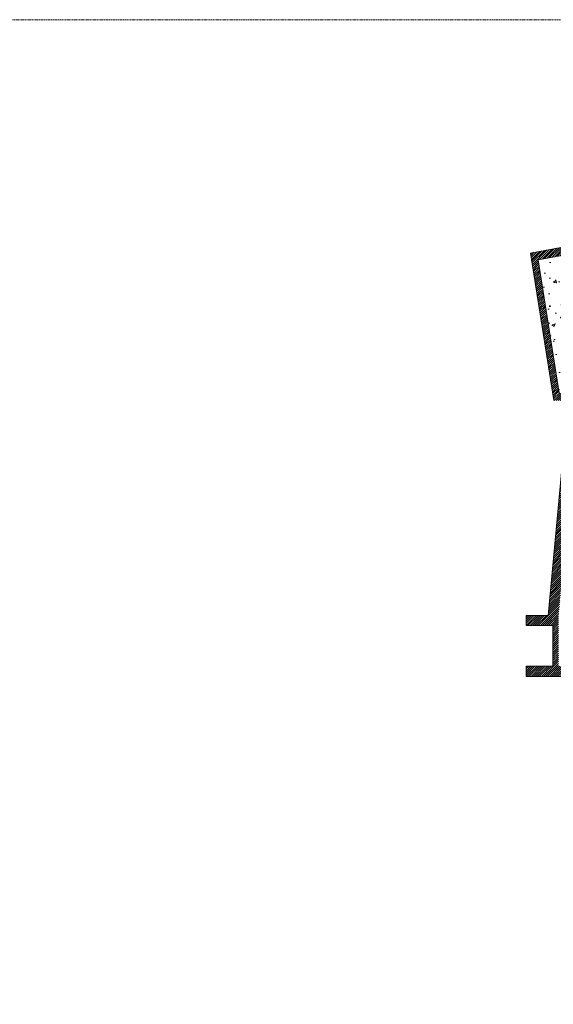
# Model space of a CAD drawing. Header units: millimetres. Extents: x 167773 to 185035, y -114105 to -66770.
# Tile 107 of 114: x 174118 to 177012, y -84437 to -79105. Entities that reach past the tile are written whole.
import ezdxf

# ---------------------------------------------------------------- set-up
doc = ezdxf.new("R2010")
doc.units = ezdxf.units.MM
doc.linetypes.add('HIDDEN', pattern=[9.525, 6.35, -3.175])
doc.layers.add('b-ściany', color=2, linetype='Continuous', lineweight=9)
doc.layers.add('h-hatch', color=8, linetype='Continuous', lineweight=9)
doc.layers.add('x-revclouds', color=190, linetype='HIDDEN', lineweight=9, plot=False)

msp = doc.modelspace()

# ---------------------------------------------------------------- hatches: boundary and pattern name
at = {"layer": 'h-hatch'}
h = msp.add_hatch(dxfattribs=at)
h.set_pattern_fill('ANSI31', color=256, scale=2.5, style=0)
h.paths.add_polyline_path([(181080.7, -82332.9), (180067.7, -82332.9), (180067.7, -81166.9), (180240.9, -81166.9), (180240.9, -81123.9), (179127.5, -81123.9), (179013.3, -80404.9), (180240.2, -80182.2), (180232.5, -80139.5), (178967.1, -80369.2), (179093.8, -81166.9), (179150.6, -81166.9), (178946.5, -82324.9), (178009.7, -82324.9), (178009.7, -81166.9), (178152.8, -81166.9), (178152.8, -81124.9), (177043.7, -81124.9), (176929.3, -80404.9), (178152.8, -80182.8), (178145.1, -80140.1), (176887.1, -80368.4), (177013.9, -81166.9), (177091.6, -81166.9), (176984.6, -82330.9), (176863.7, -82330.9), (176863.7, -82385.9), (177009.7, -82385.9), (177009.7, -82605.9), (176863.7, -82605.9), (176863.7, -82660.9), (177844.5, -82660.9), (176938.6, -86145.9), (175326.4, -86145.9), (175326.4, -86199.8), (176979.6, -86207.1), (177915.6, -82605.9), (177039.7, -82605.9), (177039.7, -82330.9), (177152.2, -81166.9), (177341.7, -81166.9), (177341.7, -82385.9), (177877.7, -82385.9), (177877.7, -82332.9), (177372.7, -82332.9), (177372.7, -81166.9), (177957.7, -81166.9), (177957.7, -82385.9), (178994.6, -82385.9), (179209.5, -81166.9), (179409.7, -81166.9), (179409.7, -82385.9), (179945.7, -82385.9), (179945.7, -82332.9), (179438.7, -82332.9), (179438.7, -81166.9), (180025.7, -81166.9), (180025.7, -82385.9), (181039.7, -82385.9), (181039.7, -83832.9), (180452.7, -83832.9), (180452.7, -82605.9), (180423.7, -82605.9), (180423.7, -83832.9), (180253.1, -83832.9), (180097.3, -82605.9), (180044.5, -82605.9), (180044.5, -82666.9), (180192.6, -83832.9), (180128.8, -83832.9), (179993.7, -84621.5), (181261.9, -84863.6), (181270, -84821.1), (180044.2, -84587.1), (180165.7, -83877.9), (181270.7, -83877.9), (181270.7, -83832.9), (181080.7, -83832.9)])
at = {"layer": 'h-hatch', "ltscale": 0.5}
h = msp.add_hatch(dxfattribs=at)
h.set_pattern_fill('AR-CONC', color=256, style=0)
h.set_pattern_definition([(50, (15000, 0), (182.18467, -15.93909), [19.05, -209.55]), (355, (15000, 0), (-35.24283, 191.05664), [15.24, -167.64]), (100.451, (15015.18, -1.33), (146.9425, 175.11669), [16.19, -178.09]), (46.1842, (15000, 50.8), (271.07904, -42.04233), [28.575, -314.325]), (96.6356, (15022.6, 47.3), (237.40423, 247.42556), [24.285, -267.135]), (351.184, (15000, 50.8), (237.4046, 247.4251), [22.86, -251.46]), (21, (15025.4, 38.1), (151.61488, -102.26552), [19.05, -209.55]), (326, (15025.4, 38.1), (61.80203, 184.18797), [15.24, -167.64]), (71.4514, (15038.03, 29.58), (213.41649, 81.92286), [16.19, -178.09]), (37.5, (15000, 0), (3.088603, 84.55504), [0, -165.608, 0, -170.18, 0, -168.275]), (7.5, (15000, 0), (66.819663, 100.180575), [0, -97.028, 0, -161.798, 0, -64.135]), (327.5, (14943.36, 0), (135.590595, -5.728744), [0, -63.5, 0, -198.12, 0, -262.89]), (317.5, (14917.96, 0), (148.12918, 25.42649), [0, -82.55, 0, -131.572, 0, -186.69])])
h.paths.add_polyline_path([(177988.7, -80212.6), (176929.3, -80404.9), (177043.7, -81124.9), (177988.7, -81124.9)])

# ---------------------------------------------------------------- linework, layer by layer
at = {"layer": 'b-ściany'}
for p, q in [((176887.1, -80368.4), (178145.1, -80140.1)), ((176929.3, -80404.9), (178152.8, -80182.8)), ((177013.9, -81166.9), (176887.1, -80368.4)), ((177043.7, -81124.9), (176929.3, -80404.9)), ((176984.6, -82330.9), (177091.6, -81166.9)), ((176863.7, -82385.9), (176863.7, -82330.9)), ((176984.6, -82330.9), (176863.7, -82330.9)), ((177009.7, -82385.9), (176863.7, -82385.9)), ((177009.7, -82385.9), (177009.7, -82605.9)), ((177009.7, -82605.9), (176863.7, -82605.9)), ((176863.7, -82605.9), (176863.7, -82660.9)), ((176863.7, -82660.9), (177844.5, -82660.9))]:
    msp.add_line(p, q, dxfattribs=at)
at = {"layer": 'x-revclouds'}
msp.add_lwpolyline([(182773.4, -89104.9), (167773.4, -89104.9), (167773.4, -79104.9), (182773.4, -79104.9)], close=True, dxfattribs=at)
msp.add_lwpolyline([(182773.4, -89104.9), (167773.4, -89104.9), (167773.4, -79104.9), (182773.4, -79104.9)], close=True, dxfattribs=at)

doc.saveas('drawing.dxf')
